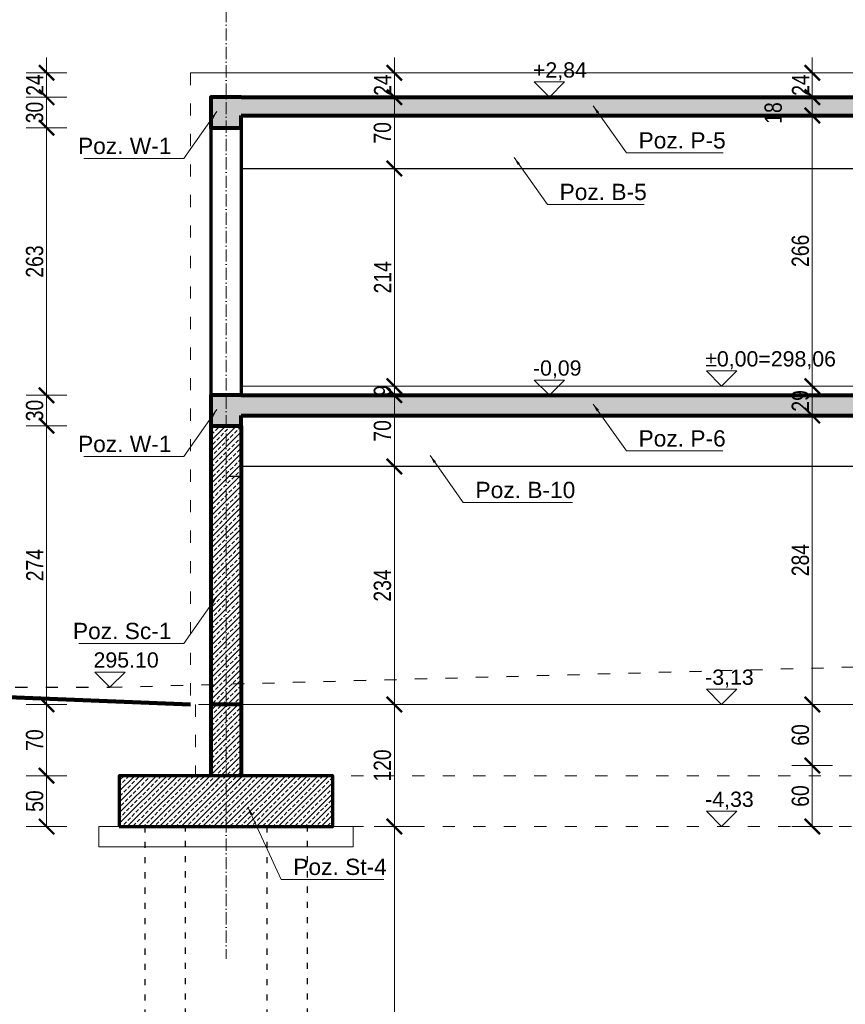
# Model space of a CAD drawing. Header units: inches. Extents: x 201967 to 338763, y -32705 to 30884.
# Tile 34 of 236: x 319353 to 320164, y -15191 to -14223. Entities that reach past the tile are written whole.
import ezdxf
from ezdxf.enums import TextEntityAlignment as Align

# ---------------------------------------------------------------- set-up
doc = ezdxf.new("R2010")
doc.units = ezdxf.units.IN
doc.header["$MEASUREMENT"] = 0
doc.linetypes.add('ACAD_ISO03W100', pattern=[30, 12, -18])
doc.linetypes.add('ACAD_ISO10W100', pattern=[18, 12, -3, 0, -3])
for name, color, linetype, lineweight in [('00 b ŚCIANY nowe-zamurowania', 242, 'Continuous', 70), ('00_mury grubo', 7, 'Continuous', 30), ('01 a KONSTRUKCJA żelbet', 94, 'Continuous', 80), ('01 b KONSTRUKCJA belki', 92, 'ACAD_ISO03W100', 30), ('01 c KONSTRUKCJA ławy', 45, 'Continuous', 70), ('01h3 KONSTRUKCJA pozycje słupy', 252, 'Continuous', 13), ('11 OSIE ściany', 2, 'ACAD_ISO10W100', 5), ('12 PRZERYWANE 1', 73, 'ACAD_ISO03W100', 9), ('20 KRESKOWANIE ścian', 63, 'Continuous', 5), ('30 WIDOK 1 005', 5, 'Continuous', 5), ('33 WIDOK 4 025', 151, 'Continuous', 25), ('34 WIDOK 5 030', 13, 'Continuous', 30), ('50 OPIS 1', 130, 'Continuous', 9), ('90 WYMIAR', 155, 'Continuous', 9), ('pale', 1, 'Continuous', 30)]:
    doc.layers.add(name, color=color, linetype=linetype, lineweight=lineweight)
doc.styles.add('100 arial', font='arial.ttf', dxfattribs={"width": 0.8, "height": 17})
doc.styles.add('OPIS', font='arial.ttf')
doc.styles.add('RomanS', font='romans.shx')
doc.styles.add('WYMIAR-50 (15pkt) arial', font='arial.ttf', dxfattribs={"height": 15})
doc.dimstyles.new('100', dxfattribs={"dimscale": 10, "dimtxt": 17, "dimasz": 1.5, "dimexe": 2, "dimexo": 2, "dimgap": 0.3, "dimtad": 1, "dimdec": 1, "dimrnd": 0.5, "dimdsep": 46, "dimtxsty": '100 arial', "dimblk": 'ARCHTICK', "dimcen": 10, "dimclrd": 256, "dimclre": 256, "dimclrt": 256, "dimadec": 0, "dimazin": 0, "dimtfac": 1, "dimtdec": 1, "dimtix": 1, "dimtmove": 1, "dimatfit": 3, "dimfxl": 2, "dimfxlon": 1, "dimtolj": 1, "dimarcsym": 0})
doc.dimstyles.new('DIM100txt12', dxfattribs={"dimtxt": 12, "dimasz": 1.05, "dimexe": 0, "dimexo": 8, "dimgap": 4, "dimtad": 1, "dimdec": 7, "dimrnd": 0.5, "dimdsep": 46, "dimtxsty": 'RomanS', "dimblk1": 'DIM', "dimblk2": 'DIM', "dimsah": 1, "dimcen": 0.09, "dimse1": 1, "dimse2": 1, "dimclrt": 256, "dimadec": 1, "dimazin": 0, "dimtfac": 1, "dimtdec": 7, "dimtix": 1, "dimtofl": 0, "dimtmove": 2, "dimatfit": 3, "dimfxl": 1, "dimtolj": 1, "dimtzin": 0, "dimarcsym": 0})
pattern_1 = [(45, (-30417.0745, -31663.627), (-5.3033009, 5.3033009), []), (45, (-30411.771, -31663.627), (-5.3033009, 5.3033009), [3.75, -1.875])]

# ---------------------------------------------------------------- blocks, each defined once
blk = doc.blocks.new('*U1124')
blk.add_lwpolyline([(-15, 15), (0, 0), (15, 15), (-15, 15)])
at = {"style": 'WYMIAR-50 (15pkt) arial', "flags": 8}
blk.add_attdef('DETAIL#', text='', height=15, dxfattribs=at).set_placement((-16.14, 14.82), align=Align.BOTTOM_LEFT)
blk = doc.blocks.new('_ARCHTICK')
at = {"color": 0, "linetype": 'ByBlock', "const_width": 0.15}
blk.add_lwpolyline([(-0.5, -0.5), (0.5, 0.5)], dxfattribs=at)
blk = doc.blocks.new('*D2091')
at = {"layer": '90 WYMIAR', "lineweight": -2, "transparency": 16777216}
for p, q in [((-2083.55, -20), (-2043.55, -20)), ((-2063.55, -303.92), (-2063.55, -20)), ((-2083.55, -303.92), (-2043.55, -303.92))]:
    blk.add_line(p, q, dxfattribs=at)
at = {"layer": 'Defpoints', "color": 0, "transparency": 16777216}
for p in [(-2316.51, -20, 0), (-2063.55, -20), (-2625, -303.92)]:
    blk.add_point(p, dxfattribs=at)
at = {"layer": '90 WYMIAR', "lineweight": -2, "transparency": 16777216, "xscale": 15, "yscale": 15, "zscale": 15}
for p, rotation in [((-2063.55, -20), 90), ((-2063.55, -303.92), 270)]:
    blk.add_blockref('_ARCHTICK', p, dxfattribs=dict(at, rotation=rotation))
at = {"layer": '90 WYMIAR', "transparency": 16777216, "insert": (-2075.23, -161.96), "char_height": 17, "attachment_point": 5, "rotation": 90, "style": '100 arial'}
blk.add_mtext('\\A1;284', dxfattribs=at)
blk = doc.blocks.new('*D2092')
at = {"layer": '90 WYMIAR', "lineweight": -2, "transparency": 16777216}
for p, q in [((-2083.55, 9), (-2043.55, 9)), ((-2063.55, -20), (-2063.55, 9)), ((-2083.55, -20), (-2043.55, -20))]:
    blk.add_line(p, q, dxfattribs=at)
at = {"layer": 'Defpoints', "color": 0, "transparency": 16777216}
for p in [(-2316.51, 9, 0), (-2063.55, 9), (-2316.51, -20, 0)]:
    blk.add_point(p, dxfattribs=at)
at = {"layer": '90 WYMIAR', "lineweight": -2, "transparency": 16777216, "xscale": 15, "yscale": 15, "zscale": 15}
for p, rotation in [((-2063.55, 9), 90), ((-2063.55, -20), 270)]:
    blk.add_blockref('_ARCHTICK', p, dxfattribs=dict(at, rotation=rotation))
at = {"layer": '90 WYMIAR', "transparency": 16777216, "insert": (-2075.23, -5.5), "char_height": 17, "attachment_point": 5, "rotation": 90, "style": '100 arial'}
blk.add_mtext('\\A1;29', dxfattribs=at)
blk = doc.blocks.new('*D2093')
at = {"layer": '90 WYMIAR', "lineweight": -2, "transparency": 16777216}
for p, q in [((-2083.55, 275), (-2043.55, 275)), ((-2063.55, 9), (-2063.55, 275)), ((-2083.55, 9), (-2043.55, 9))]:
    blk.add_line(p, q, dxfattribs=at)
at = {"layer": 'Defpoints', "color": 0, "transparency": 16777216}
for p in [(-2316.51, 275, 0), (-2063.55, 275), (-2316.51, 9, 0)]:
    blk.add_point(p, dxfattribs=at)
at = {"layer": '90 WYMIAR', "lineweight": -2, "transparency": 16777216, "xscale": 15, "yscale": 15, "zscale": 15}
for p, rotation in [((-2063.55, 275), 90), ((-2063.55, 9), 270)]:
    blk.add_blockref('_ARCHTICK', p, dxfattribs=dict(at, rotation=rotation))
at = {"layer": '90 WYMIAR', "transparency": 16777216, "insert": (-2075.23, 142), "char_height": 17, "attachment_point": 5, "rotation": 90, "style": '100 arial'}
blk.add_mtext('\\A1;266', dxfattribs=at)
blk = doc.blocks.new('*D2143')
at = {"layer": '90 WYMIAR', "lineweight": -2, "transparency": 16777216}
for p, q in [((-2083.55, 293), (-2043.55, 293)), ((-2063.55, 275), (-2063.55, 293)), ((-2083.55, 275), (-2043.55, 275))]:
    blk.add_line(p, q, dxfattribs=at)
at = {"layer": 'Defpoints', "color": 0, "transparency": 16777216}
for p in [(-2220, 293, 0), (-2063.55, 293), (-2316.51, 275, 0)]:
    blk.add_point(p, dxfattribs=at)
at = {"layer": '90 WYMIAR', "lineweight": -2, "transparency": 16777216, "xscale": 15, "yscale": 15, "zscale": 15}
for p, rotation in [((-2063.55, 293), 90), ((-2063.55, 275), 270)]:
    blk.add_blockref('_ARCHTICK', p, dxfattribs=dict(at, rotation=rotation))
at = {"layer": '90 WYMIAR', "transparency": 16777216, "insert": (-2101.91, 277.5), "char_height": 17, "attachment_point": 5, "rotation": 90, "style": '100 arial'}
blk.add_mtext('\\A1;18', dxfattribs=at)
blk = doc.blocks.new('*D2144')
at = {"layer": '90 WYMIAR', "lineweight": -2, "transparency": 16777216}
for p, q in [((-2063.55, 317), (-2063.55, 332)), ((-2043.55, 317), (-2083.55, 317)), ((-2063.55, 293), (-2063.55, 317)), ((-2083.55, 293), (-2043.55, 293)), ((-2063.55, 293), (-2063.55, 278))]:
    blk.add_line(p, q, dxfattribs=at)
at = {"layer": 'Defpoints', "color": 0, "transparency": 16777216}
for p in [(-2063.55, 317), (-2014.63, 317, 0), (-2220, 293, 0)]:
    blk.add_point(p, dxfattribs=at)
at = {"layer": '90 WYMIAR', "lineweight": -2, "transparency": 16777216, "xscale": 15, "yscale": 15, "zscale": 15}
for p, rotation in [((-2063.55, 317), 270), ((-2063.55, 293), 90)]:
    blk.add_blockref('_ARCHTICK', p, dxfattribs=dict(at, rotation=rotation))
at = {"layer": '90 WYMIAR', "transparency": 16777216, "insert": (-2075.09, 305), "char_height": 17, "attachment_point": 5, "rotation": 90, "style": '100 arial'}
blk.add_mtext('\\A1;24', dxfattribs=at)
blk = doc.blocks.new('*D2094')
at = {"layer": '90 WYMIAR', "lineweight": -2, "transparency": 16777216}
for p, q in [((-2474.5, -70), (-2454.5, -70)), ((-2474.5, -303.92), (-2474.5, -70)), ((-2494.5, -303.92), (-2454.5, -303.92))]:
    blk.add_line(p, q, dxfattribs=at)
at = {"layer": 'Defpoints', "color": 0, "transparency": 16777216}
for p in [(-2490.13, -70), (-2474.5, -70), (-2625, -303.92)]:
    blk.add_point(p, dxfattribs=at)
at = {"layer": '90 WYMIAR', "lineweight": -2, "transparency": 16777216, "xscale": 15, "yscale": 15, "zscale": 15}
for p, rotation in [((-2474.5, -70), 90), ((-2474.5, -303.92), 270)]:
    blk.add_blockref('_ARCHTICK', p, dxfattribs=dict(at, rotation=rotation))
at = {"layer": '90 WYMIAR', "transparency": 16777216, "insert": (-2486.19, -186.96), "char_height": 17, "attachment_point": 5, "rotation": 90, "style": '100 arial'}
blk.add_mtext('\\A1;234', dxfattribs=at)
blk = doc.blocks.new('*D2146')
at = {"layer": '90 WYMIAR', "lineweight": -2, "transparency": 16777216}
for p, q in [((-2474.5, 0), (-2454.5, 0)), ((-2474.5, -70), (-2474.5, 0)), ((-2474.5, -70), (-2454.5, -70))]:
    blk.add_line(p, q, dxfattribs=at)
at = {"layer": 'Defpoints', "color": 0, "transparency": 16777216}
for p in [(-2490.13, 0), (-2474.5, 0), (-2490.13, -70)]:
    blk.add_point(p, dxfattribs=at)
at = {"layer": '90 WYMIAR', "lineweight": -2, "transparency": 16777216, "xscale": 15, "yscale": 15, "zscale": 15}
for p, rotation in [((-2474.5, 0), 90), ((-2474.5, -70), 270)]:
    blk.add_blockref('_ARCHTICK', p, dxfattribs=dict(at, rotation=rotation))
at = {"layer": '90 WYMIAR', "transparency": 16777216, "insert": (-2486.18, -35), "char_height": 17, "attachment_point": 5, "rotation": 90, "style": '100 arial'}
blk.add_mtext('\\A1;70', dxfattribs=at)
blk = doc.blocks.new('*D2096')
at = {"layer": '90 WYMIAR', "lineweight": -2, "transparency": 16777216}
for p, q in [((-1237.5, -70), (-1271.57, -70)), ((-1251.57, -303.92), (-1251.57, -70)), ((-1271.57, -303.92), (-1231.57, -303.92))]:
    blk.add_line(p, q, dxfattribs=at)
at = {"layer": 'Defpoints', "color": 0, "transparency": 16777216}
for p in [(-1251.57, -70), (-1217.5, -70), (-2104.53, -303.92)]:
    blk.add_point(p, dxfattribs=at)
at = {"layer": '90 WYMIAR', "lineweight": -2, "transparency": 16777216, "xscale": 15, "yscale": 15, "zscale": 15}
for p, rotation in [((-1251.57, -70), 90), ((-1251.57, -303.92), 270)]:
    blk.add_blockref('_ARCHTICK', p, dxfattribs=dict(at, rotation=rotation))
at = {"layer": '90 WYMIAR', "transparency": 16777216, "insert": (-1263.25, -186.96), "char_height": 17, "attachment_point": 5, "rotation": 90, "style": '100 arial'}
blk.add_mtext('\\A1;234', dxfattribs=at)
blk = doc.blocks.new('*D2108')
at = {"layer": '90 WYMIAR', "lineweight": -2, "transparency": 16777216}
for p, q in [((-2083.55, -303.92), (-2043.55, -303.92)), ((-2063.55, -303.92), (-2063.55, -363.92)), ((-2043.55, -363.92), (-2083.55, -363.92))]:
    blk.add_line(p, q, dxfattribs=at)
at = {"layer": 'Defpoints', "color": 0, "transparency": 16777216}
for p in [(-2625, -303.92), (-2063.55, -363.92), (-1930, -363.92)]:
    blk.add_point(p, dxfattribs=at)
at = {"layer": '90 WYMIAR', "lineweight": -2, "transparency": 16777216, "xscale": 15, "yscale": 15, "zscale": 15}
for p, rotation in [((-2063.55, -303.92), 90), ((-2063.55, -363.92), 270)]:
    blk.add_blockref('_ARCHTICK', p, dxfattribs=dict(at, rotation=rotation))
at = {"layer": '90 WYMIAR', "transparency": 16777216, "insert": (-2075.23, -333.92), "char_height": 17, "attachment_point": 5, "rotation": 90, "style": '100 arial'}
blk.add_mtext('\\A1;60', dxfattribs=at)
blk = doc.blocks.new('*D2109')
at = {"layer": '90 WYMIAR', "lineweight": -2, "transparency": 16777216}
for p, q in [((-2043.55, -363.92), (-2083.55, -363.92)), ((-2063.55, -363.92), (-2063.55, -423.92)), ((-2043.55, -423.92), (-2083.55, -423.92))]:
    blk.add_line(p, q, dxfattribs=at)
at = {"layer": 'Defpoints', "color": 0, "transparency": 16777216}
for p in [(-1930, -363.92), (-2063.55, -423.92), (-1930, -423.92)]:
    blk.add_point(p, dxfattribs=at)
at = {"layer": '90 WYMIAR', "lineweight": -2, "transparency": 16777216, "xscale": 15, "yscale": 15, "zscale": 15}
for p, rotation in [((-2063.55, -363.92), 90), ((-2063.55, -423.92), 270)]:
    blk.add_blockref('_ARCHTICK', p, dxfattribs=dict(at, rotation=rotation))
at = {"layer": '90 WYMIAR', "transparency": 16777216, "insert": (-2075.23, -393.92), "char_height": 17, "attachment_point": 5, "rotation": 90, "style": '100 arial'}
blk.add_mtext('\\A1;60', dxfattribs=at)
blk = doc.blocks.new('DIM')
for p, q in [((0, -13), (0, 13)), ((8, 0), (-8, 0))]:
    blk.add_line(p, q)
at = {"const_width": 1.71}
blk.add_lwpolyline([(5.71, 5.71), (-5.71, -5.71)], dxfattribs=at)
blk = doc.blocks.new('*D2087')
at = {"layer": '90 WYMIAR', "lineweight": -2, "transparency": 16777216}
for p, q in [((-2474.5, 9), (-2474.5, 24)), ((-2454.5, 9), (-2494.5, 9)), ((-2474.5, 0), (-2474.5, 9)), ((-2474.5, 0), (-2454.5, 0)), ((-2474.5, 0), (-2474.5, -15))]:
    blk.add_line(p, q, dxfattribs=at)
at = {"layer": 'Defpoints', "color": 0, "transparency": 16777216}
for p in [(-2490.13, 0), (-2474.5, 9), (-2152.74, 9)]:
    blk.add_point(p, dxfattribs=at)
at = {"layer": '90 WYMIAR', "lineweight": -2, "transparency": 16777216, "xscale": 15, "yscale": 15, "zscale": 15}
for p, rotation in [((-2474.5, 9), 270), ((-2474.5, 0), 90)]:
    blk.add_blockref('_ARCHTICK', p, dxfattribs=dict(at, rotation=rotation))
at = {"layer": '90 WYMIAR', "transparency": 16777216, "insert": (-2486.18, 4.5), "char_height": 17, "attachment_point": 5, "rotation": 90, "style": '100 arial'}
blk.add_mtext('\\A1;9', dxfattribs=at)
blk = doc.blocks.new('*D2088')
at = {"layer": '90 WYMIAR', "lineweight": -2, "transparency": 16777216}
for p, q in [((-2454.5, 223), (-2494.5, 223)), ((-2474.5, 9), (-2474.5, 223)), ((-2454.5, 9), (-2494.5, 9))]:
    blk.add_line(p, q, dxfattribs=at)
at = {"layer": 'Defpoints', "color": 0, "transparency": 16777216}
for p in [(-2474.5, 223), (-2158.42, 223, 0), (-2152.74, 9)]:
    blk.add_point(p, dxfattribs=at)
at = {"layer": '90 WYMIAR', "lineweight": -2, "transparency": 16777216, "xscale": 15, "yscale": 15, "zscale": 15}
for p, rotation in [((-2474.5, 223), 90), ((-2474.5, 9), 270)]:
    blk.add_blockref('_ARCHTICK', p, dxfattribs=dict(at, rotation=rotation))
at = {"layer": '90 WYMIAR', "transparency": 16777216, "insert": (-2486.04, 116), "char_height": 17, "attachment_point": 5, "rotation": 90, "style": '100 arial'}
blk.add_mtext('\\A1;214', dxfattribs=at)
blk = doc.blocks.new('*D2120')
at = {"layer": '90 WYMIAR', "lineweight": -2, "transparency": 16777216}
for p, q in [((-2454.5, 293), (-2494.5, 293)), ((-2474.5, 223), (-2474.5, 293)), ((-2454.5, 223), (-2494.5, 223))]:
    blk.add_line(p, q, dxfattribs=at)
at = {"layer": 'Defpoints', "color": 0, "transparency": 16777216}
for p in [(-2474.5, 293), (-2158.42, 293, 0), (-2158.42, 223, 0)]:
    blk.add_point(p, dxfattribs=at)
at = {"layer": '90 WYMIAR', "lineweight": -2, "transparency": 16777216, "xscale": 15, "yscale": 15, "zscale": 15}
for p, rotation in [((-2474.5, 293), 90), ((-2474.5, 223), 270)]:
    blk.add_blockref('_ARCHTICK', p, dxfattribs=dict(at, rotation=rotation))
at = {"layer": '90 WYMIAR', "transparency": 16777216, "insert": (-2486.18, 258), "char_height": 17, "attachment_point": 5, "rotation": 90, "style": '100 arial'}
blk.add_mtext('\\A1;70', dxfattribs=at)
blk = doc.blocks.new('*D2121')
at = {"layer": '90 WYMIAR', "lineweight": -2, "transparency": 16777216}
for p, q in [((-2474.5, 317), (-2474.5, 332)), ((-2454.5, 317), (-2494.5, 317)), ((-2474.5, 293), (-2474.5, 317)), ((-2454.5, 293), (-2494.5, 293)), ((-2474.5, 293), (-2474.5, 278))]:
    blk.add_line(p, q, dxfattribs=at)
at = {"layer": 'Defpoints', "color": 0, "transparency": 16777216}
for p in [(-2474.5, 317), (-2158.42, 317, 0), (-2158.42, 293, 0)]:
    blk.add_point(p, dxfattribs=at)
at = {"layer": '90 WYMIAR', "lineweight": -2, "transparency": 16777216, "xscale": 15, "yscale": 15, "zscale": 15}
for p, rotation in [((-2474.5, 317), 270), ((-2474.5, 293), 90)]:
    blk.add_blockref('_ARCHTICK', p, dxfattribs=dict(at, rotation=rotation))
at = {"layer": '90 WYMIAR', "transparency": 16777216, "insert": (-2486.04, 305), "char_height": 17, "attachment_point": 5, "rotation": 90, "style": '100 arial'}
blk.add_mtext('\\A1;24', dxfattribs=at)
blk = doc.blocks.new('*D2122')
at = {"layer": '90 WYMIAR', "lineweight": -2, "transparency": 16777216}
for p, q in [((-2494.5, -303.92), (-2454.5, -303.92)), ((-2474.5, -303.92), (-2474.5, -423.92)), ((-2494.5, -423.92), (-2454.5, -423.92))]:
    blk.add_line(p, q, dxfattribs=at)
at = {"layer": 'Defpoints', "color": 0, "transparency": 16777216}
for p in [(-2625, -303.92), (-2535, -423.92), (-2474.5, -423.92)]:
    blk.add_point(p, dxfattribs=at)
at = {"layer": '90 WYMIAR', "lineweight": -2, "transparency": 16777216, "xscale": 15, "yscale": 15, "zscale": 15}
for p, rotation in [((-2474.5, -303.92), 90), ((-2474.5, -423.92), 270)]:
    blk.add_blockref('_ARCHTICK', p, dxfattribs=dict(at, rotation=rotation))
at = {"layer": '90 WYMIAR', "transparency": 16777216, "insert": (-2486.18, -363.92), "char_height": 17, "attachment_point": 5, "rotation": 90, "style": '100 arial'}
blk.add_mtext('\\A1;120', dxfattribs=at)
blk = doc.blocks.new('*D2123')
at = {"layer": '90 WYMIAR', "lineweight": -2, "transparency": 16777216}
for p, q in [((-2494.5, -423.92), (-2454.5, -423.92)), ((-2474.5, -423.92), (-2474.5, -923.92)), ((-2494.5, -923.92), (-2454.5, -923.92))]:
    blk.add_line(p, q, dxfattribs=at)
at = {"layer": 'Defpoints', "color": 0, "transparency": 16777216}
for p in [(-2535, -423.92), (-2560, -923.92), (-2474.5, -923.92)]:
    blk.add_point(p, dxfattribs=at)
at = {"layer": '90 WYMIAR', "lineweight": -2, "transparency": 16777216, "xscale": 15, "yscale": 15, "zscale": 15}
for p, rotation in [((-2474.5, -423.92), 90), ((-2474.5, -923.92), 270)]:
    blk.add_blockref('_ARCHTICK', p, dxfattribs=dict(at, rotation=rotation))
at = {"layer": '90 WYMIAR', "transparency": 16777216, "insert": (-2486.18, -673.92), "char_height": 17, "attachment_point": 5, "rotation": 90, "style": '100 arial'}
blk.add_mtext('\\A1;500', dxfattribs=at)
blk = doc.blocks.new('*D2124')
at = {"layer": '90 WYMIAR', "lineweight": -2, "transparency": 16777216}
for p, q in [((-2796.51, -373.92), (-2836.51, -373.92)), ((-2816.51, -423.92), (-2816.51, -373.92)), ((-2796.51, -423.92), (-2836.51, -423.92))]:
    blk.add_line(p, q, dxfattribs=at)
at = {"layer": 'Defpoints', "color": 0, "transparency": 16777216}
for p in [(-2816.51, -373.92), (-2745, -373.92), (-2745, -423.92)]:
    blk.add_point(p, dxfattribs=at)
at = {"layer": '90 WYMIAR', "lineweight": -2, "transparency": 16777216, "xscale": 15, "yscale": 15, "zscale": 15}
for p, rotation in [((-2816.51, -373.92), 90), ((-2816.51, -423.92), 270)]:
    blk.add_blockref('_ARCHTICK', p, dxfattribs=dict(at, rotation=rotation))
at = {"layer": '90 WYMIAR', "transparency": 16777216, "insert": (-2828.19, -398.92), "char_height": 17, "attachment_point": 5, "rotation": 90, "style": '100 arial'}
blk.add_mtext('\\A1;50', dxfattribs=at)
blk = doc.blocks.new('*D2125')
at = {"layer": '90 WYMIAR', "lineweight": -2, "transparency": 16777216}
for p, q in [((-2796.51, -303.92), (-2836.51, -303.92)), ((-2816.51, -373.92), (-2816.51, -303.92)), ((-2796.51, -373.92), (-2836.51, -373.92))]:
    blk.add_line(p, q, dxfattribs=at)
at = {"layer": 'Defpoints', "color": 0, "transparency": 16777216}
for p in [(-2816.51, -303.92), (-2655, -303.92, 0), (-2745, -373.92)]:
    blk.add_point(p, dxfattribs=at)
at = {"layer": '90 WYMIAR', "lineweight": -2, "transparency": 16777216, "xscale": 15, "yscale": 15, "zscale": 15}
for p, rotation in [((-2816.51, -303.92), 90), ((-2816.51, -373.92), 270)]:
    blk.add_blockref('_ARCHTICK', p, dxfattribs=dict(at, rotation=rotation))
at = {"layer": '90 WYMIAR', "transparency": 16777216, "insert": (-2828.19, -338.92), "char_height": 17, "attachment_point": 5, "rotation": 90, "style": '100 arial'}
blk.add_mtext('\\A1;70', dxfattribs=at)
blk = doc.blocks.new('*D2126')
at = {"layer": '90 WYMIAR', "lineweight": -2, "transparency": 16777216}
for p, q in [((-2796.51, -30), (-2836.51, -30)), ((-2816.51, -303.92), (-2816.51, -30)), ((-2796.51, -303.92), (-2836.51, -303.92))]:
    blk.add_line(p, q, dxfattribs=at)
at = {"layer": 'Defpoints', "color": 0, "transparency": 16777216}
for p in [(-2816.51, -30), (-2655, -30), (-2655, -303.92, 0)]:
    blk.add_point(p, dxfattribs=at)
at = {"layer": '90 WYMIAR', "lineweight": -2, "transparency": 16777216, "xscale": 15, "yscale": 15, "zscale": 15}
for p, rotation in [((-2816.51, -30), 90), ((-2816.51, -303.92), 270)]:
    blk.add_blockref('_ARCHTICK', p, dxfattribs=dict(at, rotation=rotation))
at = {"layer": '90 WYMIAR', "transparency": 16777216, "insert": (-2828.05, -166.96), "char_height": 17, "attachment_point": 5, "rotation": 90, "style": '100 arial'}
blk.add_mtext('\\A1;274', dxfattribs=at)
blk = doc.blocks.new('*D2127')
at = {"layer": '90 WYMIAR', "lineweight": -2, "transparency": 16777216}
for p, q in [((-2796.51, 0), (-2836.51, 0)), ((-2816.51, -30), (-2816.51, 0)), ((-2796.51, -30), (-2836.51, -30))]:
    blk.add_line(p, q, dxfattribs=at)
at = {"layer": 'Defpoints', "color": 0, "transparency": 16777216}
for p in [(-2816.51, 0), (-2655, 0), (-2655, -30)]:
    blk.add_point(p, dxfattribs=at)
at = {"layer": '90 WYMIAR', "lineweight": -2, "transparency": 16777216, "xscale": 15, "yscale": 15, "zscale": 15}
for p, rotation in [((-2816.51, 0), 90), ((-2816.51, -30), 270)]:
    blk.add_blockref('_ARCHTICK', p, dxfattribs=dict(at, rotation=rotation))
at = {"layer": '90 WYMIAR', "transparency": 16777216, "insert": (-2828.2, -15), "char_height": 17, "attachment_point": 5, "rotation": 90, "style": '100 arial'}
blk.add_mtext('\\A1;30', dxfattribs=at)
blk = doc.blocks.new('*D2128')
at = {"layer": '90 WYMIAR', "lineweight": -2, "transparency": 16777216}
for p, q in [((-2796.51, 263), (-2836.51, 263)), ((-2816.51, 0), (-2816.51, 263)), ((-2796.51, 0), (-2836.51, 0))]:
    blk.add_line(p, q, dxfattribs=at)
at = {"layer": 'Defpoints', "color": 0, "transparency": 16777216}
for p in [(-2816.51, 263), (-2655, 263, 0), (-2655, 0)]:
    blk.add_point(p, dxfattribs=at)
at = {"layer": '90 WYMIAR', "lineweight": -2, "transparency": 16777216, "xscale": 15, "yscale": 15, "zscale": 15}
for p, rotation in [((-2816.51, 263), 90), ((-2816.51, 0), 270)]:
    blk.add_blockref('_ARCHTICK', p, dxfattribs=dict(at, rotation=rotation))
at = {"layer": '90 WYMIAR', "transparency": 16777216, "insert": (-2828.2, 131.5), "char_height": 17, "attachment_point": 5, "rotation": 90, "style": '100 arial'}
blk.add_mtext('\\A1;263', dxfattribs=at)
blk = doc.blocks.new('*D2129')
at = {"layer": '90 WYMIAR', "lineweight": -2, "transparency": 16777216}
for p, q in [((-2796.51, 293), (-2836.51, 293)), ((-2816.51, 263), (-2816.51, 293)), ((-2796.51, 263), (-2836.51, 263))]:
    blk.add_line(p, q, dxfattribs=at)
at = {"layer": 'Defpoints', "color": 0, "transparency": 16777216}
for p in [(-2816.51, 293), (-2655, 293, 0), (-2655, 263, 0)]:
    blk.add_point(p, dxfattribs=at)
at = {"layer": '90 WYMIAR', "lineweight": -2, "transparency": 16777216, "xscale": 15, "yscale": 15, "zscale": 15}
for p, rotation in [((-2816.51, 293), 90), ((-2816.51, 263), 270)]:
    blk.add_blockref('_ARCHTICK', p, dxfattribs=dict(at, rotation=rotation))
at = {"layer": '90 WYMIAR', "transparency": 16777216, "insert": (-2828.2, 278), "char_height": 17, "attachment_point": 5, "rotation": 90, "style": '100 arial'}
blk.add_mtext('\\A1;30', dxfattribs=at)
blk = doc.blocks.new('*D2130')
at = {"layer": '90 WYMIAR', "lineweight": -2, "transparency": 16777216}
for p, q in [((-2816.51, 317), (-2816.51, 332)), ((-2796.51, 317), (-2836.51, 317)), ((-2816.51, 293), (-2816.51, 317)), ((-2796.51, 293), (-2836.51, 293)), ((-2816.51, 293), (-2816.51, 278))]:
    blk.add_line(p, q, dxfattribs=at)
at = {"layer": 'Defpoints', "color": 0, "transparency": 16777216}
for p in [(-2816.51, 317), (-2675, 317, 0), (-2655, 293, 0)]:
    blk.add_point(p, dxfattribs=at)
at = {"layer": '90 WYMIAR', "lineweight": -2, "transparency": 16777216, "xscale": 15, "yscale": 15, "zscale": 15}
for p, rotation in [((-2816.51, 317), 270), ((-2816.51, 293), 90)]:
    blk.add_blockref('_ARCHTICK', p, dxfattribs=dict(at, rotation=rotation))
at = {"layer": '90 WYMIAR', "transparency": 16777216, "insert": (-2828.05, 305), "char_height": 17, "attachment_point": 5, "rotation": 90, "style": '100 arial'}
blk.add_mtext('\\A1;24', dxfattribs=at)
blk = doc.blocks.new('1 przekrój A Jagielońska')
at = {"layer": '20 KRESKOWANIE ścian'}
h = blk.add_hatch(dxfattribs=at)
h.set_pattern_fill('ANSI33', color=256, scale=30, angle=-90)
h.set_pattern_definition(pattern_1)
h.paths.add_polyline_path([(-1182.5, 275), (-617.5, 275), (-617.5, 223), (-582.5, 223), (-582.5, 273), (-15, 273), (-15, 249), (15, 249), (15, 293), (-15, 293), (-1815, 293), (-2625, 293), (-2655, 293), (-2655, 263), (-2625, 263), (-2625, 275), (-1815, 275), (-1815, 243), (-1785, 243), (-1785, 273), (-1217.5, 273), (-1217.5, 223), (-1182.5, 223)])
h = blk.add_hatch(dxfattribs=at)
h.set_pattern_fill('ANSI33', color=256, scale=30, angle=-90)
h.set_pattern_definition(pattern_1)
h.paths.add_polyline_path([(15, 0), (-15, 0), (-2625, 0), (-2655, 0), (-2655, -30), (-2625, -30), (-2625, -20), (-1815, -20), (-1815, -50), (-1785, -50), (-1785, -20), (-1217.5, -20), (-1217.5, -70), (-1182.5, -70), (-1182.5, -20), (-617.5, -20), (-617.5, -70), (-582.5, -70), (-582.5, -20), (-15, -20), (-15, -30), (15, -30)])
h = blk.add_hatch(dxfattribs=at)
h.set_pattern_fill('ANSI33', color=256, scale=30, angle=-90)
h.set_pattern_definition(pattern_1)
h.paths.add_polyline_path([(-2625, -30), (-2655, -30), (-2655, -383.92), (-2625, -383.92)])
h = blk.add_hatch(dxfattribs=at)
h.set_pattern_fill('ANSI33', color=256, scale=30, angle=-90)
h.set_pattern_definition(pattern_1)
h.paths.add_polyline_path([(-2535, -423.92), (-2535, -373.92), (-2745, -373.92), (-2745, -423.92)])
at = {"layer": '00 b ŚCIANY nowe-zamurowania'}
for p, q in [((-2655, 263, 0), (-2655, 0, 0)), ((-2625, 263, 0), (-2625, 0, 0))]:
    blk.add_line(p, q, dxfattribs=at)
at = {"layer": '00_mury grubo', "lineweight": 100}
blk.add_line((-2675, -303.92, 0), (-3097.92, -287, 0), dxfattribs=at)
at = {"layer": '01 a KONSTRUKCJA żelbet'}
for p, q in [((-2625, 293, 0), (-1815, 293, 0)), ((-2625, 275, 0), (-1815, 275, 0)), ((-2625, 0), (-15, 0)), ((-2625, -20, 0), (-1815, -20, 0)), ((-2655, -30), (-2655, -373.92, 0)), ((-2625, -30), (-2625, -373.92)), ((-2625, -303.92), (-2655, -303.92, 0))]:
    blk.add_line(p, q, dxfattribs=at)
at = {"layer": '01 a KONSTRUKCJA żelbet', "elevation": 0}
blk.add_lwpolyline([(-2625, 293), (-2655, 293), (-2655, 263), (-2625, 263), (-2625, 275)], dxfattribs=at)
at = {"layer": '01 a KONSTRUKCJA żelbet'}
blk.add_lwpolyline([(-2625, 0), (-2655, 0), (-2655, -30), (-2625, -30), (-2625, -20)], dxfattribs=at)
at = {"layer": '01 b KONSTRUKCJA belki'}
blk.add_line((-2625, -79.92), (-2655, -79.92, 0), dxfattribs=at)
at = {"layer": '01 c KONSTRUKCJA ławy'}
blk.add_lwpolyline([(-2745, -423.92), (-2535, -423.92), (-2535, -373.92), (-2745, -373.92)], close=True, dxfattribs=at)
at = {"layer": '11 OSIE ściany'}
blk.add_line((-2640, 795.04), (-2640, -553.92), dxfattribs=at)
at = {"layer": '12 PRZERYWANE 1'}
for p, q in [((-75, -373.92), (-2535, -373.92)), ((-75, -423.92), (-2535, -423.92))]:
    blk.add_line(p, q, dxfattribs=at)
at = {"layer": '30 WIDOK 1 005'}
for p, q in [((-2675, 317, 0), (-1815, 317, 0)), ((-2625, 9), (-15, 9)), ((-2625, -303.92), (-15, -303.92))]:
    blk.add_line(p, q, dxfattribs=at)
at = {"layer": '30 WIDOK 1 005', "linetype": 'ACAD_ISO03W100'}
for p, q in [((-2675, 317, 0), (-2675, -303.92, 0)), ((-2625, -303.92), (-2675, -303.92, 0)), ((-2670, -303.92, 0), (-2670, -373.92, 0))]:
    blk.add_line(p, q, dxfattribs=at)
at = {"layer": '30 WIDOK 1 005'}
blk.add_lwpolyline([(-2765, -443.92), (-2515, -443.92), (-2515, -423.92), (-2765, -423.92)], close=True, dxfattribs=at)
at = {"layer": '33 WIDOK 4 025'}
for p, q in [((-2625, 223, 0), (-1815, 223, 0)), ((-1815, -70), (-2625, -70))]:
    blk.add_line(p, q, dxfattribs=at)
at = {"layer": '34 WIDOK 5 030', "linetype": 'ACAD_ISO03W100'}
blk.add_lwpolyline([(-5107.04, -1116), (-3957.25, -287), (-2754.16, -287), (642.16, -194), (724.35, -123), (860.46, -123)], dxfattribs=at)
at = {"layer": 'pale', "linetype": 'ACAD_ISO03W100', "ltscale": 0.5}
for points in [[(-2720, -923.92), (-2680, -923.92), (-2680, -423.92), (-2720, -423.92)], [(-2600, -923.92), (-2560, -923.92), (-2560, -423.92), (-2600, -423.92)]]:
    blk.add_lwpolyline(points, close=True, dxfattribs=at)
at = {"layer": '50 OPIS 1'}
ref = blk.add_blockref('*U1124', (-2322.09, 293, 0), dxfattribs=at)
ref.add_attrib('DETAIL#', '+2,84', dxfattribs={"layer": '0', "height": 15, "style": 'WYMIAR-50 (15pkt) arial'}).set_placement((-2338.23, 307.82, 0), align=Align.BOTTOM_LEFT)
ref = blk.add_blockref('*U1124', (-2152.74, 9), dxfattribs=at)
ref.add_attrib('DETAIL#', '%%p0,00=298,06', dxfattribs={"layer": '0', "height": 15, "style": 'WYMIAR-50 (15pkt) arial'}).set_placement((-2168.88, 23.82), align=Align.BOTTOM_LEFT)
ref = blk.add_blockref('*U1124', (-2322.09, 0), dxfattribs=at)
ref.add_attrib('DETAIL#', '-0,09', dxfattribs={"layer": '0', "height": 15, "style": 'WYMIAR-50 (15pkt) arial'}).set_placement((-2338.23, 14.82), align=Align.BOTTOM_LEFT)
ref = blk.add_blockref('*U1124', (-2754.16, -287), dxfattribs=at)
ref.add_attrib('DETAIL#', '295.10', dxfattribs={"layer": '0', "height": 15, "style": 'WYMIAR-50 (15pkt) arial'}).set_placement((-2770.3, -272.18), align=Align.BOTTOM_LEFT)
ref = blk.add_blockref('*U1124', (-2152.74, -303.92, 0), dxfattribs=at)
ref.add_attrib('DETAIL#', '-3,13', dxfattribs={"layer": '0', "height": 15, "style": 'WYMIAR-50 (15pkt) arial'}).set_placement((-2168.88, -289.1, 0), align=Align.BOTTOM_LEFT)
ref = blk.add_blockref('*U1124', (-2152.74, -423.92), dxfattribs=at)
ref.add_attrib('DETAIL#', '-4,33', dxfattribs={"layer": '0', "height": 15, "style": 'WYMIAR-50 (15pkt) arial'}).set_placement((-2168.88, -409.1), align=Align.BOTTOM_LEFT)
at = {"layer": '01h3 KONSTRUKCJA pozycje słupy', "char_height": 16, "style": 'OPIS'}
for s, insert, attachment_point in [('Poz. W-1', (-2693.68, 245.07, 0), 6), ('Poz. P-5', (-2234.39, 250.49, 0), 4), ('Poz. B-5', (-2312.04, 199.84, 0), 4), ('Poz. W-1', (-2693.68, -47.93), 6), ('Poz. P-6', (-2234.39, -42.51), 4), ('Poz. B-10', (-2394.71, -93.16), 4), ('Poz. Sc-1', (-2693.68, -231.78), 6), ('Poz. St-4', (-2573.88, -463.64), 4)]:
    blk.add_mtext(s, dxfattribs=dict(at, insert=insert, attachment_point=attachment_point))
at = {"layer": '90 WYMIAR'}
for base, p1, p2, picture, middle in [((-2816.51, 317), (-2655, 293, 0), (-2675, 317, 0), '*D2130', (-2828.05, 305)), ((-2474.5, 317), (-2158.42, 293, 0), (-2158.42, 317, 0), '*D2121', (-2486.04, 305)), ((-2063.55, 317), (-2220, 293, 0), (-2014.63, 317, 0), '*D2144', (-2075.09, 305)), ((-2816.51, 293), (-2655, 263, 0), (-2655, 293, 0), '*D2129', (-2828.2, 278)), ((-2474.5, 293), (-2158.42, 223, 0), (-2158.42, 293, 0), '*D2120', (-2486.18, 258)), ((-2063.55, 275), (-2316.51, 9, 0), (-2316.51, 275, 0), '*D2093', (-2075.23, 142)), ((-2816.51, 263), (-2655, 0), (-2655, 263, 0), '*D2128', (-2828.2, 131.5)), ((-2474.5, 223), (-2152.74, 9), (-2158.42, 223, 0), '*D2088', (-2486.04, 116)), ((-2474.5, 9), (-2490.13, 0), (-2152.74, 9), '*D2087', (-2486.18, 4.5)), ((-2063.55, 9), (-2316.51, -20, 0), (-2316.51, 9, 0), '*D2092', (-2075.23, -5.5)), ((-2816.51, 0), (-2655, -30), (-2655, 0), '*D2127', (-2828.2, -15)), ((-2474.5, 0), (-2490.13, -70), (-2490.13, 0), '*D2146', (-2486.18, -35)), ((-2063.55, -20), (-2625, -303.92), (-2316.51, -20, 0), '*D2091', (-2075.23, -161.96)), ((-2816.51, -30), (-2655, -303.92, 0), (-2655, -30), '*D2126', (-2828.05, -166.96)), ((-2474.5, -70), (-2625, -303.92), (-2490.13, -70), '*D2094', (-2486.19, -186.96)), ((-1251.57, -70), (-2104.53, -303.92), (-1217.5, -70), '*D2096', (-1263.25, -186.96)), ((-2816.51, -303.92), (-2745, -373.92), (-2655, -303.92, 0), '*D2125', (-2828.19, -338.92)), ((-2063.55, -363.92), (-2625, -303.92), (-1930, -363.92), '*D2108', (-2075.23, -333.92)), ((-2474.5, -423.92), (-2625, -303.92), (-2535, -423.92), '*D2122', (-2486.18, -363.92)), ((-2063.55, -423.92), (-1930, -363.92), (-1930, -423.92), '*D2109', (-2075.23, -393.92)), ((-2816.51, -373.92), (-2745, -423.92), (-2745, -373.92), '*D2124', (-2828.19, -398.92)), ((-2474.5, -923.92), (-2535, -423.92), (-2560, -923.92), '*D2123', (-2486.18, -673.92))]:
    dim = blk.add_linear_dim(base=base, p1=p1, p2=p2, angle=90, dimstyle='100', dxfattribs=at)
    dim.commit()
    dim.dimension.update_dxf_attribs({"geometry": picture, "text_midpoint": middle})
dim = blk.add_linear_dim(base=(-2063.55, 293), p1=(-2316.51, 275, 0), p2=(-2220, 293, 0), angle=90, dimstyle='100', dxfattribs=at)
dim.commit()
dim.dimension.update_dxf_attribs({"geometry": '*D2143', "text_midpoint": (-2090.23, 277.5), "dimtype": 128})
at = {"layer": '01h3 KONSTRUKCJA pozycje słupy', "annotation_type": 0, "has_hookline": 1}
for points, hookline_direction, text_width in [([(-2279.03, 284.39, 0), (-2246.39, 238.35, 0), (-2238.39, 238.35, 0)], 0, 83.1), ([(-2649.05, 278.97, 0), (-2681.68, 232.9, 0), (-2689.68, 232.9, 0)], 1, 86.08), ([(-2356.68, 233.74, 0), (-2324.04, 187.7, 0), (-2316.04, 187.7, 0)], 0, 83.1), ([(-2279.03, -8.61), (-2246.39, -54.68), (-2238.39, -54.68)], 0, 82.97), ([(-2649.05, -14.03), (-2681.68, -60.1), (-2689.68, -60.1)], 1, 86.08), ([(-2439.34, -59.26), (-2406.71, -105.33), (-2398.71, -105.33)], 0, 95.36), ([(-2649.05, -197.87), (-2681.68, -244.05), (-2689.68, -244.05)], 1, 91.07), ([(-2618.51, -404.74), (-2585.88, -475.91), (-2577.88, -475.91)], 0, 89.12)]:
    blk.add_leader(points, dimstyle='DIM100txt12', override={"dimasz": 8, "dimgap": 4, "dimtad": 1}, dxfattribs=dict(at, hookline_direction=hookline_direction, text_width=text_width))

msp = doc.modelspace()

# ---------------------------------------------------------------- block references
at = {"layer": '30 WIDOK 1 005'}
msp.add_blockref('1 przekrój A Jagielońska', (322195.49, -14592.05), dxfattribs=at)

doc.saveas('drawing.dxf')
